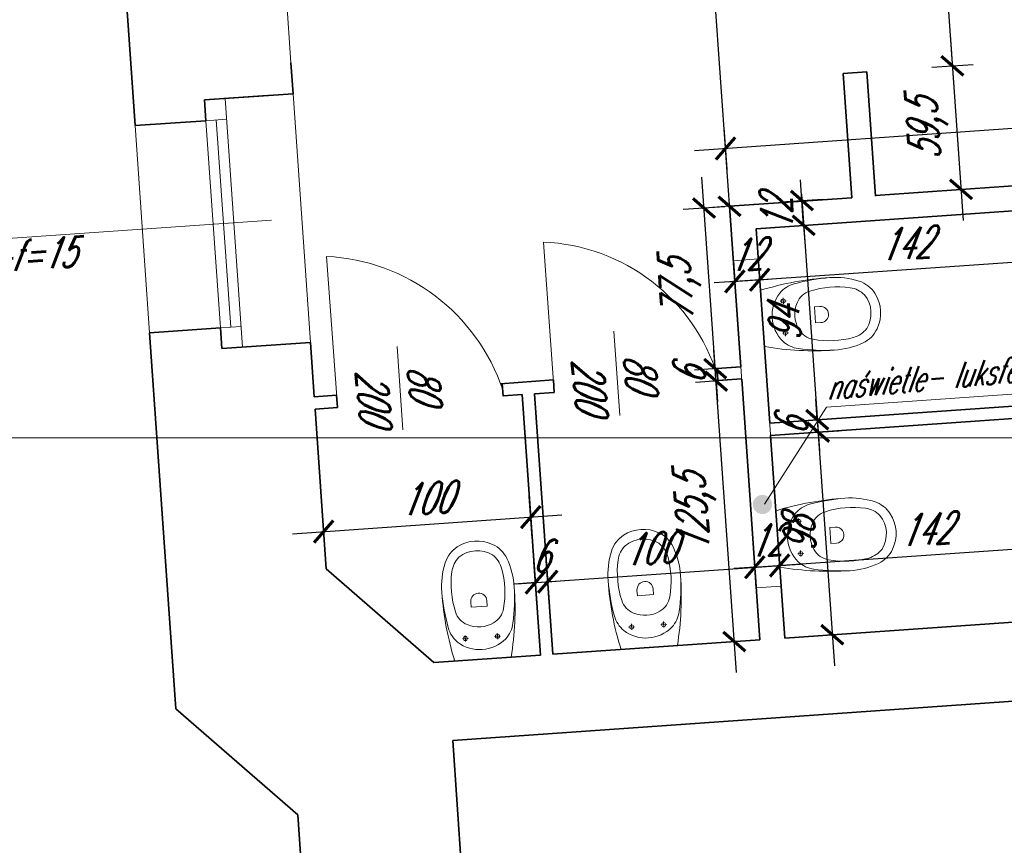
# Model space of a CAD drawing. Header units: millimetres. Extents: x 402 to 79005, y -7782 to 89952.
# Tile 218 of 256: x 21778 to 22253, y 39034 to 39431. Entities that reach past the tile are written whole.
import ezdxf

# ---------------------------------------------------------------- set-up
doc = ezdxf.new("R2010")
doc.units = ezdxf.units.MM
doc.header["$LTSCALE"] = 10
doc.layers.get('0').update_dxf_attribs({"lineweight": 0})
doc.layers.get('Defpoints').update_dxf_attribs({"color": 253})
for name, color, linetype, lineweight in [('01 parter - ściany', 253, 'Continuous', 35), ('03-01_okna', 253, 'Continuous', 15), ('03_drzwi', 253, 'Continuous', 15), ('04-1_widok', 253, 'Continuous', 5), ('05-01_wymiary', 253, 'Continuous', 5), ('05-03_opis', 253, 'Continuous', 5), ('07_wyposażenie', 253, 'Continuous', 5)]:
    doc.layers.add(name, color=color, linetype=linetype, lineweight=lineweight)
doc.layers.add('POWIERZCHNIE', color=253, linetype='Continuous')
doc.layers.get('POWIERZCHNIE').off()
doc.styles.add('ariel_wym', font='simplex.shx', dxfattribs={"width": 0.65, "oblique": 25})
doc.dimstyles.new('ariel 50', dxfattribs={"dimtxt": 15, "dimasz": 10, "dimexe": 10, "dimexo": 0, "dimgap": 5, "dimtad": 1, "dimdec": 1, "dimrnd": 0.5, "dimtxsty": 'ariel_wym', "dimblk": 'ARCHTICK', "dimcen": 2.5, "dimdle": 15, "dimazin": 0, "dimtfac": 1, "dimtdec": 1, "dimtix": 1, "dimtmove": 0, "dimatfit": 3, "dimldrblk": 'DOT', "dimfxl": 0, "dimarcsym": 0})
doc.dimstyles.new('ariel 50 wnętrze', dxfattribs={"dimtxt": 15, "dimasz": 10, "dimexe": 10, "dimexo": 0, "dimgap": 5, "dimtad": 1, "dimdec": 1, "dimrnd": 0.5, "dimtxsty": 'ariel_wym', "dimblk": 'ARCHTICK', "dimcen": 2.5, "dimdle": 15, "dimazin": 0, "dimtfac": 1, "dimtdec": 1, "dimtix": 1, "dimtmove": 0, "dimatfit": 3, "dimldrblk": 'DOT', "dimfxl": 0, "dimarcsym": 0})

# ---------------------------------------------------------------- blocks, each defined once
blk = doc.blocks.new('_ArchTick')
at = {"color": 0, "linetype": 'ByBlock', "const_width": 0.15}
blk.add_lwpolyline([(-0.5, -0.5), (0.5, 0.5)], dxfattribs=at)
blk = doc.blocks.new('*D53')
at = {"layer": '05-01_wymiary', "color": 0, "lineweight": -2}
for p, q in [((21638, 38946.87), (21615.43, 39269.58)), ((21656.38, 39257.41), (21606.5, 39253.92)), ((21676.85, 38964.63), (21626.97, 38961.14))]:
    blk.add_line(p, q, dxfattribs=at)
at = {"layer": 'Defpoints', "color": 0}
for p in [(21918.56, 39275.74), (21616.48, 39254.62), (21993.9, 38986.8)]:
    blk.add_point(p, dxfattribs=at)
at = {"layer": '05-01_wymiary', "color": 0, "lineweight": -2, "xscale": 10, "yscale": 10, "zscale": 10}
for p, rotation in [((21616.48, 39254.62), 94.00000000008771), ((21636.95, 38961.84), 274.0000000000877)]:
    blk.add_blockref('_ArchTick', p, dxfattribs=dict(at, rotation=rotation))
at = {"layer": '05-01_wymiary', "color": 0, "insert": (21612.82, 39107.26), "char_height": 15, "attachment_point": 5, "rotation": 94, "style": 'ariel_wym'}
blk.add_mtext('293,5', dxfattribs=at)
blk = doc.blocks.new('_Dot')
at = {"color": 0, "linetype": 'ByBlock', "lineweight": -2}
blk.add_line((-0.5, 0), (-1, 0), dxfattribs=at)
at = {"color": 0, "linetype": 'ByBlock', "const_width": 0.5}
blk.add_lwpolyline([(-0.25, 0, 1), (0.25, 0, 1)], format="xyb", close=True, dxfattribs=at)
blk = doc.blocks.new('*D54')
at = {"layer": '05-01_wymiary', "color": 0, "lineweight": -2}
for p, q in [((21617.52, 39239.66), (21607.06, 39389.29)), ((21648.01, 39377.12), (21598.13, 39373.63)), ((21656.38, 39257.41), (21606.5, 39253.92))]:
    blk.add_line(p, q, dxfattribs=at)
at = {"layer": 'Defpoints', "color": 0}
for p in [(21910.19, 39395.45), (21608.11, 39374.33), (21918.56, 39275.74)]:
    blk.add_point(p, dxfattribs=at)
at = {"layer": '05-01_wymiary', "color": 0, "lineweight": -2, "xscale": 10, "yscale": 10, "zscale": 10}
for p, rotation in [((21608.11, 39374.33), 94.00000000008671), ((21616.48, 39254.62), 274.0000000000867)]:
    blk.add_blockref('_ArchTick', p, dxfattribs=dict(at, rotation=rotation))
at = {"layer": '05-01_wymiary', "color": 0, "insert": (21599.82, 39313.6), "char_height": 15, "attachment_point": 5, "rotation": 94, "style": 'ariel_wym'}
blk.add_mtext('120', dxfattribs=at)
blk = doc.blocks.new('*D65')
at = {"layer": '05-01_wymiary', "color": 0, "lineweight": -2}
for p, q in [((21545.6, 39551.43), (21564.07, 39287.31)), ((21586.55, 39539.26), (21536.67, 39535.77)), ((21602.92, 39305.07), (21553.05, 39301.58))]:
    blk.add_line(p, q, dxfattribs=at)
at = {"layer": 'Defpoints', "color": 0}
for p in [(21898.59, 39561.08), (22120.48, 39341.26), (21563.02, 39302.28)]:
    blk.add_point(p, dxfattribs=at)
at = {"layer": '05-01_wymiary', "color": 0, "lineweight": -2, "xscale": 10, "yscale": 10, "zscale": 10}
for p, rotation in [((21546.65, 39536.47), 94.00000000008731), ((21563.02, 39302.28), 274.0000000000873)]:
    blk.add_blockref('_ArchTick', p, dxfattribs=dict(at, rotation=rotation))
at = {"layer": '05-01_wymiary', "color": 0, "insert": (21542.36, 39418.5), "char_height": 15, "attachment_point": 5, "rotation": 94, "style": 'ariel_wym'}
blk.add_mtext('235', dxfattribs=at)
blk = doc.blocks.new('*D66')
at = {"layer": '05-01_wymiary', "color": 0, "lineweight": -2}
for p, q in [((21563.02, 39302.28), (21562.32, 39312.25)), ((21602.92, 39305.07), (21553.05, 39301.58)), ((21563.02, 39302.28), (21563.83, 39290.67)), ((21603.74, 39293.46), (21553.86, 39289.97)), ((21563.83, 39290.67), (21564.53, 39280.7))]:
    blk.add_line(p, q, dxfattribs=at)
at = {"layer": 'Defpoints', "color": 0}
for p in [(22120.48, 39341.26), (22133.26, 39330.49), (21563.83, 39290.67)]:
    blk.add_point(p, dxfattribs=at)
at = {"layer": '05-01_wymiary', "color": 0, "lineweight": -2, "xscale": 10, "yscale": 10, "zscale": 10}
for p, rotation in [((21563.02, 39302.28), 274.0000000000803), ((21563.83, 39290.67), 94.00000000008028)]:
    blk.add_blockref('_ArchTick', p, dxfattribs=dict(at, rotation=rotation))
at = {"layer": '05-01_wymiary', "color": 0, "insert": (21549.53, 39295.5), "char_height": 15, "attachment_point": 5, "rotation": 94, "style": 'ariel_wym'}
blk.add_mtext('11,5', dxfattribs=at)
blk = doc.blocks.new('*D67')
at = {"layer": '05-01_wymiary', "color": 0, "lineweight": -2}
for p, q in [((21562.79, 39305.64), (21578.66, 39078.59)), ((21603.74, 39293.46), (21553.86, 39289.97)), ((21617.52, 39096.34), (21567.64, 39092.85))]:
    blk.add_line(p, q, dxfattribs=at)
at = {"layer": 'Defpoints', "color": 0}
for p in [(22133.26, 39330.49), (21978.06, 39121.55), (21577.62, 39093.55)]:
    blk.add_point(p, dxfattribs=at)
at = {"layer": '05-01_wymiary', "color": 0, "lineweight": -2, "xscale": 10, "yscale": 10, "zscale": 10}
for p, rotation in [((21563.83, 39290.67), 94.00000000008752), ((21577.62, 39093.55), 274.0000000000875)]:
    blk.add_blockref('_ArchTick', p, dxfattribs=dict(at, rotation=rotation))
at = {"layer": '05-01_wymiary', "color": 0, "insert": (21556.83, 39191.14), "char_height": 15, "attachment_point": 5, "rotation": 94, "style": 'ariel_wym'}
blk.add_mtext('197,5', dxfattribs=at)
blk = doc.blocks.new('*D68')
at = {"layer": '05-01_wymiary', "color": 0, "lineweight": -2}
for p, q in [((21576.57, 39108.51), (21581.31, 39040.68)), ((21617.52, 39096.34), (21567.64, 39092.85)), ((21620.17, 39058.43), (21570.29, 39054.94))]:
    blk.add_line(p, q, dxfattribs=at)
at = {"layer": 'Defpoints', "color": 0}
for p in [(21978.06, 39121.55), (21987.1, 39084.09), (21580.27, 39055.64)]:
    blk.add_point(p, dxfattribs=at)
at = {"layer": '05-01_wymiary', "color": 0, "lineweight": -2, "xscale": 10, "yscale": 10, "zscale": 10}
for p, rotation in [((21577.62, 39093.55), 94.00000000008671), ((21580.27, 39055.64), 274.0000000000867)]:
    blk.add_blockref('_ArchTick', p, dxfattribs=dict(at, rotation=rotation))
at = {"layer": '05-01_wymiary', "color": 0, "insert": (21566.47, 39073.72), "char_height": 15, "attachment_point": 5, "rotation": 94, "style": 'ariel_wym'}
blk.add_mtext('38', dxfattribs=at)
blk = doc.blocks.new('*D69')
at = {"layer": '05-01_wymiary', "color": 0, "lineweight": -2}
for p, q in [((21579.22, 39070.61), (21601.06, 38758.26)), ((21620.17, 39058.43), (21570.29, 39054.94)), ((21639.92, 38776.01), (21590.04, 38772.53))]:
    blk.add_line(p, q, dxfattribs=at)
at = {"layer": 'Defpoints', "color": 0}
for p in [(21987.1, 39084.09), (22006.84, 38801.67), (21600.02, 38773.22)]:
    blk.add_point(p, dxfattribs=at)
at = {"layer": '05-01_wymiary', "color": 0, "lineweight": -2, "xscale": 10, "yscale": 10, "zscale": 10}
for p, rotation in [((21580.27, 39055.64), 94.00000000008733), ((21600.02, 38773.22), 274.0000000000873)]:
    blk.add_blockref('_ArchTick', p, dxfattribs=dict(at, rotation=rotation))
at = {"layer": '05-01_wymiary', "color": 0, "insert": (21577.67, 38913.56), "char_height": 15, "attachment_point": 5, "rotation": 94, "style": 'ariel_wym'}
blk.add_mtext('283', dxfattribs=at)
blk = doc.blocks.new('*D84')
at = {"layer": '05-01_wymiary', "color": 0, "lineweight": -2}
for p, q in [((21457.46, 40095.08), (21766.67, 35673.22)), ((21498.41, 40082.9), (21448.53, 40079.41)), ((21805.52, 35690.97), (21755.65, 35687.48))]:
    blk.add_line(p, q, dxfattribs=at)
at = {"layer": 'Defpoints', "color": 0}
for p in [(21838.4, 40106.68), (22246.18, 35721.78), (21765.62, 35688.18)]:
    blk.add_point(p, dxfattribs=at)
at = {"layer": '05-01_wymiary', "color": 0, "lineweight": -2, "xscale": 10, "yscale": 10, "zscale": 10}
for p, rotation in [((21458.51, 40080.11), 94.00000000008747), ((21765.62, 35688.18), 274.0000000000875)]:
    blk.add_blockref('_ArchTick', p, dxfattribs=dict(at, rotation=rotation))
at = {"layer": '05-01_wymiary', "color": 0, "insert": (21598.17, 37883.17), "char_height": 15, "attachment_point": 5, "rotation": 94, "style": 'ariel_wym'}
blk.add_mtext('4402,5', dxfattribs=at)
blk = doc.blocks.new('*D582')
at = {"layer": '05-01_wymiary', "color": 0, "lineweight": -2}
for p, q in [((22025.39, 39181.63), (22023.99, 39201.58)), ((21925.63, 39174.65), (21924.23, 39194.6)), ((21909.97, 39183.58), (22039.65, 39192.65))]:
    blk.add_line(p, q, dxfattribs=at)
at = {"layer": 'Defpoints', "color": 0}
for p in [(22024.69, 39191.6), (21926.19, 39166.64), (22029.34, 39125.14)]:
    blk.add_point(p, dxfattribs=at)
at = {"layer": '05-01_wymiary', "color": 0, "lineweight": -2, "xscale": 10, "yscale": 10, "zscale": 10}
for p, rotation in [((22024.69, 39191.6), 3.999999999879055), ((21924.93, 39184.63), 183.9999999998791)]:
    blk.add_blockref('_ArchTick', p, dxfattribs=dict(at, rotation=rotation))
at = {"layer": '05-01_wymiary', "color": 0, "insert": (21973.94, 39200.58), "char_height": 15, "attachment_point": 5, "rotation": 4, "style": 'ariel_wym'}
blk.add_mtext('100', dxfattribs=at)
blk = doc.blocks.new('*D583')
at = {"layer": '05-01_wymiary', "color": 0, "lineweight": -2}
for p, q in [((22027.59, 39150.11), (22026.19, 39170.06)), ((22033.57, 39150.53), (22032.18, 39170.48)), ((22026.89, 39160.08), (22032.88, 39160.5)), ((22032.88, 39160.5), (22042.85, 39161.2)), ((22026.89, 39160.08), (22016.92, 39159.39))]:
    blk.add_line(p, q, dxfattribs=at)
at = {"layer": 'Defpoints', "color": 0}
for p in [(22032.88, 39160.5), (22029.34, 39125.14), (22035.32, 39125.55)]:
    blk.add_point(p, dxfattribs=at)
at = {"layer": '05-01_wymiary', "color": 0, "lineweight": -2, "xscale": 10, "yscale": 10, "zscale": 10}
for p, rotation in [((22026.89, 39160.08), 3.99999999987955), ((22032.88, 39160.5), 183.9999999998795)]:
    blk.add_blockref('_ArchTick', p, dxfattribs=dict(at, rotation=rotation))
at = {"layer": '05-01_wymiary', "color": 0, "insert": (22029.01, 39172.76), "char_height": 15, "attachment_point": 5, "rotation": 4, "style": 'ariel_wym'}
blk.add_mtext('6', dxfattribs=at)
blk = doc.blocks.new('*D584')
at = {"layer": '05-01_wymiary', "color": 0, "lineweight": -2}
for p, q in [((22133.33, 39157.5), (22131.94, 39177.45)), ((22033.57, 39150.53), (22032.18, 39170.48)), ((22017.91, 39159.46), (22147.6, 39168.52))]:
    blk.add_line(p, q, dxfattribs=at)
at = {"layer": 'Defpoints', "color": 0}
for p in [(22132.63, 39167.48), (22135.08, 39132.53), (22035.32, 39125.55)]:
    blk.add_point(p, dxfattribs=at)
at = {"layer": '05-01_wymiary', "color": 0, "lineweight": -2, "xscale": 10, "yscale": 10, "zscale": 10}
for p, rotation in [((22132.63, 39167.48), 3.999999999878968), ((22032.88, 39160.5), 183.999999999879)]:
    blk.add_blockref('_ArchTick', p, dxfattribs=dict(at, rotation=rotation))
at = {"layer": '05-01_wymiary', "color": 0, "insert": (22081.88, 39176.46), "char_height": 15, "attachment_point": 5, "rotation": 4, "style": 'ariel_wym'}
blk.add_mtext('100', dxfattribs=at)
blk = doc.blocks.new('*D585')
at = {"layer": '05-01_wymiary', "color": 0, "lineweight": -2}
for p, q in [((22133.33, 39157.5), (22131.94, 39177.45)), ((22145.3, 39158.34), (22143.91, 39178.29)), ((22132.63, 39167.48), (22122.66, 39166.78)), ((22132.63, 39167.48), (22144.6, 39168.32)), ((22144.6, 39168.32), (22154.58, 39169.01))]:
    blk.add_line(p, q, dxfattribs=at)
at = {"layer": 'Defpoints', "color": 0}
for p in [(22144.6, 39168.32), (22135.08, 39132.53), (22147.05, 39133.37)]:
    blk.add_point(p, dxfattribs=at)
at = {"layer": '05-01_wymiary', "color": 0, "lineweight": -2, "xscale": 10, "yscale": 10, "zscale": 10}
for p, rotation in [((22132.63, 39167.48), 3.999999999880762), ((22144.6, 39168.32), 183.9999999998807)]:
    blk.add_blockref('_ArchTick', p, dxfattribs=dict(at, rotation=rotation))
at = {"layer": '05-01_wymiary', "color": 0, "insert": (22137.75, 39180.37), "char_height": 15, "attachment_point": 5, "rotation": 4, "style": 'ariel_wym'}
blk.add_mtext('12', dxfattribs=at)
blk = doc.blocks.new('*D586')
at = {"layer": '05-01_wymiary', "color": 0, "lineweight": -2}
for p, q in [((22286.95, 39168.25), (22285.56, 39188.2)), ((22129.64, 39167.27), (22301.22, 39179.27)), ((22145.3, 39158.34), (22143.91, 39178.29))]:
    blk.add_line(p, q, dxfattribs=at)
at = {"layer": 'Defpoints', "color": 0}
for p in [(22286.26, 39178.22), (22288.7, 39143.27), (22147.05, 39133.37)]:
    blk.add_point(p, dxfattribs=at)
at = {"layer": '05-01_wymiary', "color": 0, "lineweight": -2, "xscale": 10, "yscale": 10, "zscale": 10}
for p, rotation in [((22286.26, 39178.22), 3.999999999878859), ((22144.6, 39168.32), 183.9999999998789)]:
    blk.add_blockref('_ArchTick', p, dxfattribs=dict(at, rotation=rotation))
at = {"layer": '05-01_wymiary', "color": 0, "insert": (22214.56, 39185.74), "char_height": 15, "attachment_point": 5, "rotation": 4, "style": 'ariel_wym'}
blk.add_mtext('142', dxfattribs=at)
blk = doc.blocks.new('*D599')
at = {"layer": '05-01_wymiary', "color": 0, "lineweight": -2}
for p, q in [((22218.78, 39537.97), (22228.85, 39393.95)), ((22209.85, 39522.31), (22229.8, 39523.71)), ((22217.83, 39408.21), (22237.78, 39409.61))]:
    blk.add_line(p, q, dxfattribs=at)
at = {"layer": 'Defpoints', "color": 0}
for p in [(22178.61, 39520.13), (22227.81, 39408.91), (22186.58, 39406.03)]:
    blk.add_point(p, dxfattribs=at)
at = {"layer": '05-01_wymiary', "color": 0, "lineweight": -2, "xscale": 10, "yscale": 10, "zscale": 10}
for p, rotation in [((22219.83, 39523.01), 94.00000000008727), ((22227.81, 39408.91), 274.0000000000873)]:
    blk.add_blockref('_ArchTick', p, dxfattribs=dict(at, rotation=rotation))
at = {"layer": '05-01_wymiary', "color": 0, "insert": (22209.92, 39464.99), "char_height": 15, "attachment_point": 5, "rotation": 94, "style": 'ariel_wym'}
blk.add_mtext('114,5', dxfattribs=at)
blk = doc.blocks.new('*D600')
at = {"layer": '05-01_wymiary', "color": 0, "lineweight": -2}
for p, q in [((22226.76, 39423.87), (22233.01, 39334.46)), ((22217.83, 39408.21), (22237.78, 39409.61)), ((22221.99, 39348.72), (22241.94, 39350.12))]:
    blk.add_line(p, q, dxfattribs=at)
at = {"layer": 'Defpoints', "color": 0}
for p in [(22186.58, 39406.03), (22190.74, 39346.54), (22231.97, 39349.42)]:
    blk.add_point(p, dxfattribs=at)
at = {"layer": '05-01_wymiary', "color": 0, "lineweight": -2, "xscale": 10, "yscale": 10, "zscale": 10}
for p, rotation in [((22227.81, 39408.91), 94.00000000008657), ((22231.97, 39349.42), 274.0000000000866)]:
    blk.add_blockref('_ArchTick', p, dxfattribs=dict(at, rotation=rotation))
at = {"layer": '05-01_wymiary', "color": 0, "insert": (22215.99, 39378.19), "char_height": 15, "attachment_point": 5, "rotation": 94, "style": 'ariel_wym'}
blk.add_mtext('59,5', dxfattribs=at)
blk = doc.blocks.new('*D601')
at = {"layer": '05-01_wymiary', "color": 0, "lineweight": -2}
for p, q in [((22123.8, 39116.71), (22112.94, 39272.06)), ((22123.96, 39257.8), (22104.01, 39256.4)), ((22132.73, 39132.37), (22112.78, 39130.97))]:
    blk.add_line(p, q, dxfattribs=at)
at = {"layer": 'Defpoints', "color": 0}
for p in [(22113.98, 39257.1), (22126.31, 39257.96), (22135.08, 39132.53)]:
    blk.add_point(p, dxfattribs=at)
at = {"layer": '05-01_wymiary', "color": 0, "lineweight": -2, "xscale": 10, "yscale": 10, "zscale": 10}
for p, rotation in [((22113.98, 39257.1), 94.00000000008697), ((22122.75, 39131.67), 274.000000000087)]:
    blk.add_blockref('_ArchTick', p, dxfattribs=dict(at, rotation=rotation))
at = {"layer": '05-01_wymiary', "color": 0, "insert": (22104.47, 39193.41), "char_height": 15, "attachment_point": 5, "rotation": 94, "style": 'ariel_wym'}
blk.add_mtext('125,5', dxfattribs=at)
blk = doc.blocks.new('*D602')
at = {"layer": '05-01_wymiary', "color": 0, "lineweight": -2}
for p, q in [((22113.57, 39263.09), (22112.87, 39273.06)), ((22123.54, 39263.78), (22103.59, 39262.39)), ((22113.98, 39257.1), (22113.57, 39263.09)), ((22123.96, 39257.8), (22104.01, 39256.4)), ((22113.98, 39257.1), (22114.68, 39247.12))]:
    blk.add_line(p, q, dxfattribs=at)
at = {"layer": 'Defpoints', "color": 0}
for p in [(22113.57, 39263.09), (22125.89, 39263.95), (22126.31, 39257.96)]:
    blk.add_point(p, dxfattribs=at)
at = {"layer": '05-01_wymiary', "color": 0, "lineweight": -2, "xscale": 10, "yscale": 10, "zscale": 10}
for p, rotation in [((22113.57, 39263.09), 274.0000000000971), ((22113.98, 39257.1), 94.00000000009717)]:
    blk.add_blockref('_ArchTick', p, dxfattribs=dict(at, rotation=rotation))
at = {"layer": '05-01_wymiary', "color": 0, "insert": (22101.3, 39259.22), "char_height": 15, "attachment_point": 5, "rotation": 94, "style": 'ariel_wym'}
blk.add_mtext('6', dxfattribs=at)
blk = doc.blocks.new('*D603')
at = {"layer": '05-01_wymiary', "color": 0, "lineweight": -2}
for p, q in [((22114.61, 39248.12), (22107.11, 39355.36)), ((22118.13, 39341.09), (22098.18, 39339.7)), ((22123.54, 39263.78), (22103.59, 39262.39))]:
    blk.add_line(p, q, dxfattribs=at)
at = {"layer": 'Defpoints', "color": 0}
for p in [(22120.48, 39341.26), (22108.16, 39340.4), (22125.89, 39263.95)]:
    blk.add_point(p, dxfattribs=at)
at = {"layer": '05-01_wymiary', "color": 0, "lineweight": -2, "xscale": 10, "yscale": 10, "zscale": 10}
for p, rotation in [((22108.16, 39340.4), 94.0000000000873), ((22113.57, 39263.09), 274.0000000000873)]:
    blk.add_blockref('_ArchTick', p, dxfattribs=dict(at, rotation=rotation))
at = {"layer": '05-01_wymiary', "color": 0, "insert": (22096.97, 39300.77), "char_height": 15, "attachment_point": 5, "rotation": 94, "style": 'ariel_wym'}
blk.add_mtext('77,5', dxfattribs=at)
blk = doc.blocks.new('*D604')
at = {"layer": '05-01_wymiary', "color": 0, "lineweight": -2}
for p, q in [((22121.51, 39326.29), (22103.04, 39590.4)), ((22104.12, 39575.44), (22094.11, 39574.74)), ((22120.48, 39341.26), (22110.49, 39340.56))]:
    blk.add_line(p, q, dxfattribs=at)
at = {"layer": 'Defpoints', "color": 0}
for p in [(22104.09, 39575.43), (22104.12, 39575.44), (22120.48, 39341.26)]:
    blk.add_point(p, dxfattribs=at)
at = {"layer": '05-01_wymiary', "color": 0, "lineweight": -2, "xscale": 10, "yscale": 10, "zscale": 10}
for p, rotation in [((22104.09, 39575.43), 94.00000000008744), ((22120.46, 39341.26), 274.0000000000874)]:
    blk.add_blockref('_ArchTick', p, dxfattribs=dict(at, rotation=rotation))
at = {"layer": '05-01_wymiary', "color": 0, "insert": (22098.38, 39457.37), "char_height": 15, "attachment_point": 5, "rotation": 94, "style": 'ariel_wym'}
blk.add_mtext('234,5', dxfattribs=at)
blk = doc.blocks.new('*D605')
at = {"layer": '05-01_wymiary', "color": 0, "lineweight": -2}
for p, q in [((22570.13, 39390.65), (22568.74, 39410.6)), ((22584.4, 39401.67), (22103.57, 39368.05)), ((22119.23, 39359.12), (22117.84, 39379.07))]:
    blk.add_line(p, q, dxfattribs=at)
at = {"layer": 'Defpoints', "color": 0}
for p in [(22118.53, 39369.1), (22571.35, 39373.15), (22120.46, 39341.62)]:
    blk.add_point(p, dxfattribs=at)
at = {"layer": '05-01_wymiary', "color": 0, "lineweight": -2, "xscale": 10, "yscale": 10, "zscale": 10}
for p, rotation in [((22569.43, 39400.63), 3.99999999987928), ((22118.53, 39369.1), 183.9999999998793)]:
    blk.add_blockref('_ArchTick', p, dxfattribs=dict(at, rotation=rotation))
at = {"layer": '05-01_wymiary', "color": 0, "insert": (22343.11, 39397.33), "char_height": 15, "attachment_point": 5, "rotation": 4, "style": 'ariel_wym'}
blk.add_mtext('452', dxfattribs=at)
blk = doc.blocks.new('*D606')
at = {"layer": '05-01_wymiary', "color": 0, "lineweight": -2}
for p, q in [((22275.94, 39325.8), (22277.33, 39305.85)), ((22120.02, 39304.88), (22291.6, 39316.87)), ((22134.28, 39315.9), (22135.68, 39295.95))]:
    blk.add_line(p, q, dxfattribs=at)
at = {"layer": 'Defpoints', "color": 0}
for p in [(22274.92, 39340.4), (22133.26, 39330.49), (22276.63, 39315.83)]:
    blk.add_point(p, dxfattribs=at)
at = {"layer": '05-01_wymiary', "color": 0, "lineweight": -2, "xscale": 10, "yscale": 10, "zscale": 10}
for p, rotation in [((22276.63, 39315.83), 3.999999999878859), ((22134.98, 39305.92), 183.9999999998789)]:
    blk.add_blockref('_ArchTick', p, dxfattribs=dict(at, rotation=rotation))
at = {"layer": '05-01_wymiary', "color": 0, "insert": (22204.94, 39323.34), "char_height": 15, "attachment_point": 5, "rotation": 4, "style": 'ariel_wym'}
blk.add_mtext('142', dxfattribs=at)
blk = doc.blocks.new('*D609')
at = {"layer": '05-01_wymiary', "color": 0, "lineweight": -2}
for p, q in [((22122.31, 39315.06), (22123.71, 39295.11)), ((22134.28, 39315.9), (22135.68, 39295.95)), ((22123.01, 39305.09), (22113.04, 39304.39)), ((22134.98, 39305.92), (22123.01, 39305.09)), ((22134.98, 39305.92), (22144.96, 39306.62))]:
    blk.add_line(p, q, dxfattribs=at)
at = {"layer": 'Defpoints', "color": 0}
for p in [(22120.48, 39341.26), (22133.26, 39330.49), (22123.01, 39305.09)]:
    blk.add_point(p, dxfattribs=at)
at = {"layer": '05-01_wymiary', "color": 0, "lineweight": -2, "xscale": 10, "yscale": 10, "zscale": 10}
for p, rotation in [((22134.98, 39305.92), 183.9999999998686), ((22123.01, 39305.09), 3.999999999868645)]:
    blk.add_blockref('_ArchTick', p, dxfattribs=dict(at, rotation=rotation))
at = {"layer": '05-01_wymiary', "color": 0, "insert": (22128.12, 39317.97), "char_height": 15, "attachment_point": 5, "rotation": 4, "style": 'ariel_wym'}
blk.add_mtext('12', dxfattribs=at)
blk = doc.blocks.new('*D610')
at = {"layer": '05-01_wymiary', "color": 0, "lineweight": -2}
for p, q in [((22155.12, 39347.06), (22163.75, 39223.55)), ((22146.19, 39331.39), (22166.14, 39332.79)), ((22152.73, 39237.81), (22172.68, 39239.21))]:
    blk.add_line(p, q, dxfattribs=at)
at = {"layer": 'Defpoints', "color": 0}
for p in [(22133.26, 39330.49), (22139.81, 39236.91), (22162.71, 39238.51)]:
    blk.add_point(p, dxfattribs=at)
at = {"layer": '05-01_wymiary', "color": 0, "lineweight": -2, "xscale": 10, "yscale": 10, "zscale": 10}
for p, rotation in [((22156.16, 39332.09), 94.00000000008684), ((22162.71, 39238.51), 274.0000000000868)]:
    blk.add_blockref('_ArchTick', p, dxfattribs=dict(at, rotation=rotation))
at = {"layer": '05-01_wymiary', "color": 0, "insert": (22146.97, 39284.43), "char_height": 15, "attachment_point": 5, "rotation": 94, "style": 'ariel_wym'}
blk.add_mtext('94', dxfattribs=at)
blk = doc.blocks.new('*D611')
at = {"layer": '05-01_wymiary', "color": 0, "lineweight": -2}
for p, q in [((22162.71, 39238.51), (22162.01, 39248.49)), ((22152.73, 39237.81), (22172.68, 39239.21)), ((22162.71, 39238.51), (22163.13, 39232.52)), ((22153.15, 39231.83), (22173.1, 39233.22)), ((22163.13, 39232.52), (22163.82, 39222.55))]:
    blk.add_line(p, q, dxfattribs=at)
at = {"layer": 'Defpoints', "color": 0}
for p in [(22139.81, 39236.91), (22163.13, 39232.52), (22140.23, 39230.92)]:
    blk.add_point(p, dxfattribs=at)
at = {"layer": '05-01_wymiary', "color": 0, "lineweight": -2, "xscale": 10, "yscale": 10, "zscale": 10}
for p, rotation in [((22162.71, 39238.51), 274.0000000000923), ((22163.13, 39232.52), 94.00000000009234)]:
    blk.add_blockref('_ArchTick', p, dxfattribs=dict(at, rotation=rotation))
at = {"layer": '05-01_wymiary', "color": 0, "insert": (22150.45, 39234.65), "char_height": 15, "attachment_point": 5, "rotation": 94, "style": 'ariel_wym'}
blk.add_mtext('6', dxfattribs=at)
blk = doc.blocks.new('*D612')
at = {"layer": '05-01_wymiary', "color": 0, "lineweight": -2}
for p, q in [((22162.08, 39247.49), (22171, 39120.01)), ((22153.15, 39231.83), (22173.1, 39233.22)), ((22159.97, 39134.27), (22179.92, 39135.67))]:
    blk.add_line(p, q, dxfattribs=at)
at = {"layer": 'Defpoints', "color": 0}
for p in [(22140.23, 39230.92), (22147.05, 39133.37), (22169.95, 39134.97)]:
    blk.add_point(p, dxfattribs=at)
at = {"layer": '05-01_wymiary', "color": 0, "lineweight": -2, "xscale": 10, "yscale": 10, "zscale": 10}
for p, rotation in [((22163.13, 39232.52), 94.00000000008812), ((22169.95, 39134.97), 274.0000000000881)]:
    blk.add_blockref('_ArchTick', p, dxfattribs=dict(at, rotation=rotation))
at = {"layer": '05-01_wymiary', "color": 0, "insert": (22154.07, 39182.88), "char_height": 15, "attachment_point": 5, "rotation": 94, "style": 'ariel_wym'}
blk.add_mtext('98', dxfattribs=at)
blk = doc.blocks.new('*D613')
at = {"layer": '05-01_wymiary', "color": 0, "lineweight": -2}
for p, q in [((22155.33, 39344.06), (22154.63, 39354.04)), ((22145.35, 39343.36), (22165.3, 39344.76)), ((22156.16, 39332.09), (22155.33, 39344.06)), ((22146.19, 39331.39), (22166.14, 39332.79)), ((22156.16, 39332.09), (22156.86, 39322.12))]:
    blk.add_line(p, q, dxfattribs=at)
at = {"layer": 'Defpoints', "color": 0}
for p in [(22120.46, 39341.62), (22155.33, 39344.06), (22133.26, 39330.49)]:
    blk.add_point(p, dxfattribs=at)
at = {"layer": '05-01_wymiary', "color": 0, "lineweight": -2, "xscale": 10, "yscale": 10, "zscale": 10}
for p, rotation in [((22155.33, 39344.06), 274.0000000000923), ((22156.16, 39332.09), 94.00000000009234)]:
    blk.add_blockref('_ArchTick', p, dxfattribs=dict(at, rotation=rotation))
at = {"layer": '05-01_wymiary', "color": 0, "insert": (22143.28, 39337.2), "char_height": 15, "attachment_point": 5, "rotation": 94, "style": 'ariel_wym'}
blk.add_mtext('12', dxfattribs=at)
blk = doc.blocks.new('kibelek')
at = {"layer": '07_wyposażenie', "ltscale": 2}
for p, q in [((0.01, 27.2), (0, 0)), ((11.96, 21.35), (9.06, 21.35)), ((10.51, 22.8), (10.51, 19.9)), ((11.97, 5.85), (9.07, 5.85)), ((10.52, 4.4), (10.52, 7.3))]:
    blk.add_line(p, q, dxfattribs=at)
for points in [[(47.56, 28.54, 0.091012), (33.49, 31.11, 0.04468), (16.31, 29.25, 0.150678), (9.06, 25.23, 0.380316), (9.07, 1.98, 0.150678), (16.32, -2.04, 0.04468), (33.51, -3.89, 0.091012), (47.57, -1.3, 0.171854), (54.81, 5.08, 0.258868), (54.8, 22.16, 0.171854)], [(17.1, 7.27, 0.228329), (23.66, 2.01, 0.112012), (43.07, 1.6, 0.161795), (49.76, 5.51, 0.320353), (49.76, 21.72, 0.161795), (43.06, 25.62, 0.112012), (23.65, 25.2, 0.228329), (17.1, 19.94, 0.236897)]]:
    blk.add_lwpolyline(points, format="xyb", close=True, dxfattribs=at)
blk.add_lwpolyline([(27.97, 9.75), (25.32, 9.75), (25.32, 17.54), (27.97, 17.54, -1), (27.97, 9.75, -1)], format="xyb", dxfattribs=at)
for centre in [(10.51, 21.35), (10.52, 5.85)]:
    blk.add_circle(centre, 1, dxfattribs=at)
for centre, start, end in [((33.54, -114.6), 90.0193, 103.3053), ((33.46, 141.82), 256.7333, 270.0193)]:
    blk.add_arc(centre, 145.71, start, end, dxfattribs=at)

msp = doc.modelspace()

# ---------------------------------------------------------------- hatches: boundary and pattern name
at = {"layer": '03_drzwi'}
msp.add_hatch(color=256, dxfattribs=at).paths.add_polyline_path([(22140.93, 39197.68, 1), (22131.68, 39197.68, 1)])

# ---------------------------------------------------------------- linework, layer by layer
at = {"layer": '01 parter - ściany'}
for p, q in [((21834.07, 39380.1), (21829.47, 39445.96)), ((21910.19, 39395.45), (21909.14, 39410.42)), ((22175.15, 39405.23), (22186.58, 39406.03)), ((22179.34, 39345.37), (22175.15, 39405.23)), ((22190.77, 39346.17), (22186.58, 39406.03)), ((21910.19, 39395.45), (21867.49, 39392.47)), ((21867.49, 39392.47), (21897.92, 39394.59)), ((21867.49, 39392.47), (21868.19, 39382.49)), ((21868.19, 39382.49), (21834.07, 39380.1)), ((22190.74, 39346.54), (22571.35, 39373.15)), ((22120.48, 39341.26), (22179.34, 39345.37)), ((22125.89, 39263.95), (22120.48, 39341.26)), ((22133.26, 39330.49), (22274.92, 39340.4)), ((22139.81, 39236.91), (22133.26, 39330.49)), ((21875.17, 39282.73), (21841.05, 39280.35)), ((21853.71, 39099.29), (21841.05, 39280.35)), ((21875.86, 39272.76), (21875.17, 39282.73)), ((21875.86, 39272.76), (21918.56, 39275.74)), ((21920.39, 39249.58), (21918.56, 39275.74)), ((22114.45, 39263.15), (22125.89, 39263.95)), ((22114.86, 39257.33), (22114.45, 39263.15)), ((22010.15, 39255.85), (22035.62, 39257.64)), ((22011.4, 39249.92), (22010.98, 39255.91)), ((22036.04, 39251.65), (22035.62, 39257.64)), ((22114.86, 39257.33), (22126.29, 39258.13)), ((22126.31, 39257.96), (22126.29, 39258.13)), ((22135.08, 39132.53), (22126.31, 39257.96)), ((22011.4, 39249.93), (22020.56, 39250.57)), ((22029.34, 39125.14), (22020.56, 39250.57)), ((22026.55, 39250.99), (22036.04, 39251.65)), ((22035.32, 39125.55), (22026.55, 39250.99)), ((21920.39, 39249.58), (21931.18, 39250.33)), ((21931.6, 39244.35), (21931.18, 39250.33)), ((22139.81, 39236.91), (22281.46, 39246.81)), ((21920.81, 39243.59), (21931.6, 39244.35)), ((21926.19, 39166.64), (21920.81, 39243.59)), ((22140.23, 39230.92), (22281.88, 39240.83)), ((22147.05, 39133.37), (22140.23, 39230.92)), ((21978.06, 39121.55), (21926.19, 39166.64)), ((22147.05, 39133.37), (22288.7, 39143.27)), ((22035.32, 39125.55), (22135.08, 39132.53)), ((21978.06, 39121.55), (22029.34, 39125.14)), ((21987.1, 39084.09), (22588.16, 39126.12)), ((21912.41, 39048.26), (21853.71, 39099.29)), ((21993.9, 38986.8), (21987.1, 39084.09)), ((21917.78, 38971.45), (21912.41, 39048.26))]:
    msp.add_line(p, q, dxfattribs=at)
at = {"layer": '03-01_okna', "linetype": 'Continuous', "lineweight": 0}
for p, q in [((21885.84, 39273.46), (21877.47, 39393.16)), ((21841.05, 39280.35), (21834.07, 39380.1)), ((21878.17, 39383.19), (21868.19, 39382.49)), ((21875.17, 39282.73), (21868.19, 39382.49)), ((21880.15, 39283.08), (21873.18, 39382.84)), ((22134.28, 39315.9), (22122.31, 39315.06)), ((22133.33, 39157.5), (22122.31, 39315.06)), ((22145.3, 39158.34), (22134.28, 39315.9)), ((21885.14, 39283.43), (21875.17, 39282.73)), ((22145.3, 39158.34), (22133.33, 39157.5))]:
    msp.add_line(p, q, dxfattribs=at)
at = {"layer": '03_drzwi'}
for p, q in [((22030.77, 39324), (22035.86, 39254.18)), ((21926.29, 39317.15), (21931.39, 39247.34)), ((22064.76, 39281.1), (22067.6, 39240.52)), ((21960.32, 39273.8), (21963.12, 39233.67)), ((22167.23, 39244.59), (22279.04, 39252.41)), ((22167.23, 39244.59), (22137.37, 39197.76))]:
    msp.add_line(p, q, dxfattribs=at)
for centre, radius, start, end in [((22027.05, 39232.25), 91.84, 17.3918, 87.6799), ((21921.62, 39222.79), 94.49, 18.5947, 87.1689)]:
    msp.add_arc(centre, radius, start, end, dxfattribs=at)
at = {"layer": '04-1_widok'}
for p, q in [((21900.77, 39530.12), (21909.14, 39410.42)), ((21910.19, 39395.45), (21918.56, 39275.74))]:
    msp.add_line(p, q, dxfattribs=at)
at = {"layer": '05-03_opis', "lineweight": 0}
msp.add_line((21899.76, 39334.58), (21691.87, 39320.04), dxfattribs=at)
at = {"layer": '05-03_opis'}
msp.add_line((21209.76, 39229.73), (22377.93, 39229.73), dxfattribs=at)

# ---------------------------------------------------------------- block references
at = {"layer": 'POWIERZCHNIE'}
for p, rotation in [((22137.22, 39273.7), 3.728943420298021), ((22144.64, 39167.51), 3.728943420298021), ((22095.32, 39129.73), 94.00144207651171), ((22015.23, 39124.15), 94.00144207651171)]:
    msp.add_blockref('kibelek', p, dxfattribs=dict(at, rotation=rotation))

# ---------------------------------------------------------------- texts
at = {"layer": '03_drzwi', "width": 160.5905, "style": 'ariel_wym'}
for s, insert, char_height, attachment_point, rotation in [('naświetle- luksfery', (22167.92, 39244.08), 12, 7, 5.3777), ('80\\P200', (22084.27, 39270.81), 15, 1, 275.1746), ('80\\P200', (21980.15, 39265.38), 15, 1, 275.1746)]:
    msp.add_mtext(s, dxfattribs=dict(at, insert=insert, char_height=char_height, attachment_point=attachment_point, rotation=rotation))
at = {"layer": '05-03_opis', "lineweight": 0, "insert": (21753.02, 39325.39), "char_height": 14.4, "width": 62.6613, "attachment_point": 5, "rotation": 4, "style": 'ariel_wym'}
msp.add_mtext('90\\P({\\H0.8333x;h\\H0.6x;p}80)185+f=15', dxfattribs=at)

# ---------------------------------------------------------------- dimensions: what is measured, and where the dimension line sits
at = {"layer": '05-01_wymiary'}
for base, p1, p2, angle, dimstyle, picture, middle in [((21765.62, 35688.18), (21838.4, 40106.68), (22246.18, 35721.78), 94, 'ariel 50', '*D84', (21598.17, 37883.17)), ((22118.53, 39369.1), (22571.35, 39373.15), (22120.46, 39341.62), 4, 'ariel 50 wnętrze', '*D605', (22343.11, 39397.33)), ((22162.71, 39238.51), (22133.26, 39330.49), (22139.81, 39236.91), 94, 'ariel 50 wnętrze', '*D610', (22146.97, 39284.43)), ((22276.63, 39315.83), (22133.26, 39330.49), (22274.92, 39340.4), 4, 'ariel 50 wnętrze', '*D606', (22204.94, 39323.34)), ((22113.98, 39257.1), (22135.08, 39132.53), (22126.31, 39257.96), 94, 'ariel 50 wnętrze', '*D601', (22104.47, 39193.41)), ((22024.69, 39191.6), (21926.19, 39166.64), (22029.34, 39125.14), 4, 'ariel 50 wnętrze', '*D582', (21973.94, 39200.58))]:
    dim = msp.add_linear_dim(base=base, p1=p1, p2=p2, angle=angle, dimstyle=dimstyle, dxfattribs=at)
    dim.commit()
    dim.dimension.update_dxf_attribs({"geometry": picture, "text_midpoint": middle})
for base, p1, p2, angle, dimstyle, picture, middle in [((22104.0854, 39575.4342), (22120.4816, 39341.2578), (22104.1212, 39575.4367), 94, 'ariel 50 wnętrze', '*D604', (22098.3784, 39457.3737)), ((21563.02, 39302.28), (21898.59, 39561.08), (22120.48, 39341.26), 94, 'ariel 50', '*D65', (21542.36, 39418.5)), ((22227.81, 39408.91), (22178.61, 39520.13), (22186.58, 39406.03), 94, 'ariel 50 wnętrze', '*D599', (22209.92, 39464.99)), ((22231.97, 39349.42), (22186.58, 39406.03), (22190.74, 39346.54), 94, 'ariel 50 wnętrze', '*D600', (22215.99, 39378.19)), ((21608.11, 39374.33), (21918.56, 39275.74), (21910.19, 39395.45), 94, 'ariel 50', '*D54', (21599.82, 39313.6)), ((22108.16, 39340.4), (22125.89, 39263.95), (22120.48, 39341.26), 94, 'ariel 50 wnętrze', '*D603', (22096.97, 39300.77)), ((22155.33, 39344.06), (22133.26, 39330.49), (22120.46, 39341.62), 94, 'ariel 50 wnętrze', '*D613', (22143.28, 39337.2)), ((21563.83, 39290.67), (22120.48, 39341.26), (22133.26, 39330.49), 94, 'ariel 50', '*D66', (21549.53, 39295.5)), ((22123.01, 39305.09), (22133.26, 39330.49), (22120.48, 39341.26), 4, 'ariel 50 wnętrze', '*D609', (22128.12, 39317.97)), ((21577.62, 39093.55), (22133.26, 39330.49), (21978.06, 39121.55), 94, 'ariel 50', '*D67', (21556.83, 39191.14)), ((21616.48, 39254.62), (21993.9, 38986.8), (21918.56, 39275.74), 94, 'ariel 50', '*D53', (21612.82, 39107.26)), ((22113.57, 39263.09), (22126.31, 39257.96), (22125.89, 39263.95), 94, 'ariel 50 wnętrze', '*D602', (22101.3, 39259.22)), ((22163.13, 39232.52), (22139.81, 39236.91), (22140.23, 39230.92), 94, 'ariel 50 wnętrze', '*D611', (22150.45, 39234.65)), ((22169.95, 39134.97), (22140.23, 39230.92), (22147.05, 39133.37), 94, 'ariel 50 wnętrze', '*D612', (22154.07, 39182.88)), ((22286.26, 39178.22), (22147.05, 39133.37), (22288.7, 39143.27), 4, 'ariel 50 wnętrze', '*D586', (22214.56, 39185.74)), ((22144.6, 39168.32), (22135.08, 39132.53), (22147.05, 39133.37), 4, 'ariel 50 wnętrze', '*D585', (22137.75, 39180.37)), ((22132.63, 39167.48), (22035.32, 39125.55), (22135.08, 39132.53), 4, 'ariel 50 wnętrze', '*D584', (22081.88, 39176.46)), ((22032.88, 39160.5), (22029.34, 39125.14), (22035.32, 39125.55), 4, 'ariel 50 wnętrze', '*D583', (22029.01, 39172.76)), ((21580.27, 39055.64), (21978.06, 39121.55), (21987.1, 39084.09), 94, 'ariel 50', '*D68', (21566.47, 39073.72)), ((21600.02, 38773.22), (21987.1, 39084.09), (22006.84, 38801.67), 94, 'ariel 50', '*D69', (21577.67, 38913.56))]:
    dim = msp.add_linear_dim(base=base, p1=p1, p2=p2, angle=angle, dimstyle=dimstyle, override={"dimtmove": 1}, dxfattribs=at)
    dim.commit()
    dim.dimension.update_dxf_attribs({"geometry": picture, "text_midpoint": middle})

doc.saveas('drawing.dxf')
